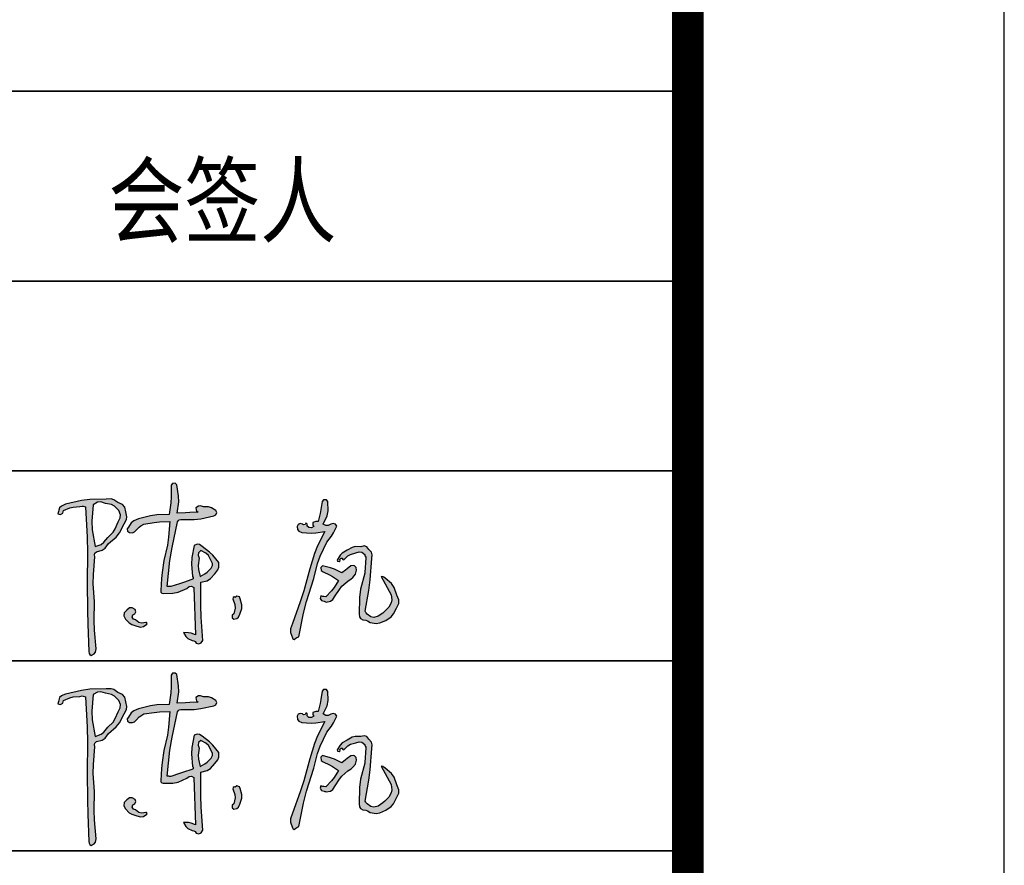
# Model space of a CAD drawing. Extents: x 1109697 to 1467097, y -139975 to 53891.
# Tile 238 of 256: x 1358886 to 1361997, y -127119 to -124447. Entities that reach past the tile are written whole.
import ezdxf

# ---------------------------------------------------------------- set-up
doc = ezdxf.new("R2010")
doc.units = 0
doc.header["$LTSCALE"] = 1000
doc.header["$MEASUREMENT"] = 0
for name, color, linetype in [('A-ANNO-TEXT', 7, 'Continuous'), ('PUB_TEXT', 7, 'Continuous'), ('PUB_TITLE', 4, 'Continuous')]:
    doc.layers.add(name, color=color, linetype=linetype)
doc.layers.add('图框', color=4, linetype='Continuous', lineweight=35)
doc.styles.add('-黑体', font='simhei.ttf', dxfattribs={"width": 0.8})

# ---------------------------------------------------------------- blocks, each defined once
blk = doc.blocks.new('陈岚')
h = blk.add_hatch(color=256)
h.paths.add_polyline_path([(-3.976, 1.115), (-3.926, 1.233), (-3.919, 1.31), (-3.948, 1.435), (-3.991, 1.559), (-4.054, 1.625), (-4.177, 1.671), (-4.289, 1.741), (-4.366, 1.759), (-4.497, 1.747), (-4.936, 1.709), (-5.158, 1.666), (-5.58, 1.539), (-5.645, 1.504), (-5.677, 1.483), (-5.733, 1.435), (-5.745, 1.368), (-5.75, 1.335), (-5.761, 1.268), (-5.692, 1.257), (-5.632, 1.297), (-5.615, 1.365), (-5.457, 1.448), (-5.368, 1.477), (-5.191, 1.504), (-5.132, 1.517), (-5.098, 1.517), (-5.039, 1.504), (-4.944, 0.696), (-4.909, 0.289), (-4.865, -0.524), (-4.806, -1.258), (-4.774, -1.625), (-4.705, -2.358), (-4.696, -2.405), (-4.677, -2.431), (-4.636, -2.455), (-4.56, -2.411), (-4.525, -2.361), (-4.511, -2.274), (-4.592, -1.773), (-4.617, -1.518), (-4.636, -1.01), (-4.7, -0.536), (-4.714, -0.294), (-4.705, 0.185), (-4.718, 0.24), (-4.708, 0.281), (-4.67, 0.324), (-4.522, 0.374), (-4.447, 0.431), (-4.358, 0.56), (-4.165, 0.748), (-4.083, 0.868)])
h.paths.add_polyline_path([(-4.848, 1.127), (-4.837, 1.574), (-4.728, 1.649), (-4.639, 1.664), (-4.511, 1.629), (-4.35, 1.61), (-4.263, 1.571), (-4.143, 1.463), (-4.09, 1.352), (-4.09, 1.267), (-4.143, 1.157), (-4.205, 0.968), (-4.259, 0.874), (-4.393, 0.726), (-4.486, 0.589), (-4.56, 0.528), (-4.712, 0.462), (-4.822, 0.896)], flags=16)
h.paths.add_polyline_path([(-2.535, 1.294), (-2.511, 1.314), (-2.469, 1.324), (-2.114, 1.348), (-1.935, 1.379), (-1.593, 1.477), (-1.541, 1.508), (-1.524, 1.569), (-1.552, 1.622), (-1.671, 1.689), (-1.749, 1.707), (-1.885, 1.699), (-1.966, 1.724), (-2.025, 1.714), (-2.093, 1.664), (-2.081, 1.611), (-2.065, 1.583), (-2.024, 1.546), (-2.246, 1.523), (-2.357, 1.512), (-2.58, 1.49), (-2.557, 1.793), (-2.569, 1.951), (-2.635, 2.248), (-2.684, 2.285), (-2.751, 2.276), (-2.788, 2.227), (-2.769, 1.911), (-2.769, 1.751), (-2.788, 1.435), (-3.119, 1.408), (-3.286, 1.373), (-3.601, 1.268), (-3.728, 1.211), (-3.79, 1.154), (-3.858, 1.032), (-3.885, 0.982), (-3.871, 0.924), (-3.823, 0.893), (-3.741, 0.891), (-3.689, 0.914), (-3.635, 0.976), (-3.571, 1.054), (-3.532, 1.088), (-3.448, 1.143), (-3.175, 1.2), (-3.037, 1.223), (-2.76, 1.254), (-2.766, 0.83), (-2.786, 0.617), (-2.858, 0.199), (-2.884, -0.123), (-2.889, -0.285), (-2.885, -0.607), (-2.879, -0.646), (-2.855, -0.67), (-2.816, -0.677), (-2.557, -0.658), (-2.422, -0.62), (-2.191, -0.503), (-2.139, -0.451), (-2.078, -0.439), (-2.01, -0.468), (-1.956, -0.974), (-1.931, -1.226), (-1.885, -1.732), (-2.008, -1.695), (-2.076, -1.686), (-2.205, -1.691), (-2.138, -1.794), (-2.082, -1.84), (-1.968, -1.885), (-1.916, -1.891), (-1.885, -1.91), (-1.857, -1.955), (-1.777, -1.964), (-1.717, -1.934), (-1.677, -1.864), (-1.764, -1.248), (-1.795, -0.937), (-1.83, -0.315), (-1.664, -0.264), (-1.58, -0.204), (-1.475, -0.065), (-1.402, 0.039), (-1.38, 0.113), (-1.385, 0.24), (-1.554, 0.423), (-1.651, 0.505), (-1.857, 0.643), (-1.932, 0.686), (-1.993, 0.69), (-2.073, 0.657), (-2.11, 0.326), (-2.108, 0.154), (-2.066, -0.177), (-2.041, -0.199), (-2.044, -0.242), (-2.073, -0.26), (-2.292, -0.349), (-2.402, -0.393), (-2.621, -0.482), (-2.66, -0.482), (-2.68, -0.482), (-2.719, -0.482), (-2.692, 0.215), (-2.659, 0.565), (-2.552, 1.254)])
h.paths.add_polyline_path([(-1.941, 0.469), (-1.885, 0.532), (-1.743, 0.469), (-1.674, 0.408), (-1.593, 0.275), (-1.552, 0.205), (-1.548, 0.148), (-1.579, 0.073), (-1.677, -0.035), (-1.735, -0.084), (-1.857, -0.163), (-1.919, 0.023), (-1.932, 0.129), (-1.913, 0.324), (-1.95, 0.399)], flags=16)
h.paths.add_polyline_path([(-3.594, -1.302), (-3.537, -1.275), (-3.514, -1.213), (-3.538, -1.156), (-3.618, -1.115), (-3.694, -1.124), (-3.761, -1.184), (-3.823, -1.259), (-3.83, -1.342), (-3.781, -1.427), (-3.674, -1.52), (-3.606, -1.557), (-3.469, -1.594), (-3.363, -1.615), (-3.29, -1.598), (-3.205, -1.531), (-3.196, -1.51), (-3.21, -1.486), (-3.233, -1.482), (-3.342, -1.511), (-3.418, -1.498), (-3.51, -1.434), (-3.571, -1.418), (-3.606, -1.363)], flags=17)
h.paths.add_polyline_path([(-0.696, -0.847), (-0.753, -0.691), (-0.773, -0.641), (-0.846, -0.625), (-0.885, -0.663), (-0.913, -0.652), (-0.946, -0.674), (-0.947, -0.704), (-0.883, -0.854), (-0.872, -0.947), (-0.899, -1.107), (-0.941, -1.144), (-0.937, -1.214), (-0.892, -1.246), (-0.81, -1.223), (-0.766, -1.185), (-0.732, -1.107), (-0.691, -0.946)])
h.paths.add_polyline_path([(1.706, 1.407), (1.664, 1.458), (1.608, 1.473), (1.546, 1.449), (1.473, 1.41), (1.414, 1.408), (1.338, 1.442), (1.432, 1.67), (1.451, 1.808), (1.421, 2.053), (1.383, 2.097), (1.309, 2.094), (1.275, 2.046), (1.254, 1.828), (1.239, 1.72), (1.199, 1.504), (1.141, 1.498), (1.112, 1.489), (1.06, 1.463), (1.06, 1.422), (1.067, 1.4), (1.088, 1.365), (1.028, 1.325), (0.964, 1.328), (0.907, 1.372), (0.92, 1.398), (0.901, 1.433), (0.872, 1.435), (0.859, 1.4), (0.813, 1.386), (0.782, 1.407), (0.721, 1.417), (0.672, 1.393), (0.643, 1.338), (0.663, 1.255), (0.704, 1.209), (0.782, 1.178), (1.028, 1.18), (1.153, 1.194), (1.393, 1.247), (1.226, 0.851), (1.158, 0.644), (1.053, 0.226), (0.931, -0.374), (0.858, -0.672), (0.685, -1.26), (0.643, -1.41), (0.648, -1.504), (0.706, -1.649), (0.722, -1.669), (0.732, -1.678), (0.754, -1.691), (0.799, -1.65), (0.825, -1.633), (0.879, -1.607), (0.96, -0.968), (1.021, -0.649), (1.178, -0.024), (1.253, 0.381), (1.313, 0.582), (1.47, 0.963), (1.58, 1.131), (1.628, 1.222)])
h.paths.add_polyline_path([(2.216, 0.069), (2.283, 0.157), (2.298, 0.228), (2.301, 0.265), (2.296, 0.337), (2.247, 0.376), (2.205, 0.386), (2.144, 0.372), (2.055, 0.292), (2.01, 0.251), (1.921, 0.171), (1.717, 0.254), (1.61, 0.286), (1.393, 0.33), (1.348, 0.281), (1.362, 0.196), (1.421, 0.164), (1.595, 0.099), (1.679, 0.058), (1.838, -0.038), (1.738, -0.234), (1.675, -0.328), (1.532, -0.496), (1.477, -0.494), (1.449, -0.491), (1.393, -0.482), (1.384, -0.547), (1.426, -0.604), (1.491, -0.614), (1.516, -0.623), (1.528, -0.627), (1.553, -0.635), (1.664, -0.607), (1.725, -0.557), (1.775, -0.454), (1.88, -0.274), (1.944, -0.188), (2.088, -0.038), (2.176, 0.029)])
h.paths.add_polyline_path([(2.602, 0.844), (2.54, 0.912), (2.466, 0.93), (2.38, 0.9), (2.23, 0.897), (2.147, 0.869), (2.026, 0.782), (1.898, 0.701), (1.84, 0.638), (1.769, 0.504), (1.783, 0.474), (1.828, 0.466), (1.852, 0.49), (1.841, 0.524), (1.872, 0.563), (1.907, 0.56), (1.911, 0.538), (1.935, 0.523), (1.956, 0.532), (2.054, 0.636), (2.12, 0.679), (2.255, 0.726), (2.346, 0.761), (2.416, 0.753), (2.498, 0.699), (2.505, 0.668), (2.513, 0.653), (2.533, 0.629), (2.533, 0.457), (2.533, 0.371), (2.533, 0.199), (2.446, -0.233), (2.429, -0.459), (2.449, -0.899), (2.463, -0.973), (2.494, -1.015), (2.56, -1.052), (2.641, -1.054), (2.685, -1.066), (2.755, -1.107), (2.924, -1.123), (3.021, -1.103), (3.172, -1.024), (3.309, -0.916), (3.368, -0.838), (3.436, -0.677), (3.488, -0.548), (3.485, -0.453), (3.422, -0.329), (3.336, -0.129), (3.261, -0.032), (3.088, 0.101), (3.049, 0.128), (3.024, 0.137), (2.977, 0.143), (3.094, -0.046), (3.153, -0.14), (3.269, -0.329), (3.295, -0.464), (3.285, -0.546), (3.227, -0.67), (3.13, -0.78), (3.076, -0.832), (2.963, -0.927), (2.848, -0.963), (2.765, -0.951), (2.665, -0.885), (2.639, -0.858), (2.627, -0.844), (2.602, -0.816), (2.672, -0.252), (2.69, 0.033), (2.692, 0.601), (2.702, 0.705), (2.677, 0.772)])
for p, q in [((-2.751, 2.276), (-2.788, 2.227)), ((-2.788, 2.227), (-2.769, 1.911)), ((-2.684, 2.285), (-2.751, 2.276)), ((-2.635, 2.248), (-2.684, 2.285)), ((-2.569, 1.951), (-2.635, 2.248)), ((-2.769, 1.911), (-2.769, 1.751)), ((-2.557, 1.793), (-2.569, 1.951)), ((1.275, 2.046), (1.254, 1.828)), ((1.309, 2.094), (1.275, 2.046)), ((1.383, 2.097), (1.309, 2.094)), ((1.421, 2.053), (1.383, 2.097)), ((1.451, 1.808), (1.421, 2.053)), ((-5.158, 1.666), (-5.58, 1.539)), ((-4.936, 1.709), (-5.158, 1.666)), ((-4.497, 1.747), (-4.936, 1.709)), ((-4.728, 1.649), (-4.837, 1.574)), ((-4.639, 1.664), (-4.728, 1.649)), ((-4.511, 1.629), (-4.639, 1.664)), ((-4.35, 1.61), (-4.511, 1.629)), ((-4.366, 1.759), (-4.497, 1.747)), ((-4.289, 1.741), (-4.366, 1.759)), ((-4.263, 1.571), (-4.35, 1.61)), ((-4.177, 1.671), (-4.289, 1.741)), ((-4.054, 1.625), (-4.177, 1.671)), ((-3.991, 1.559), (-4.054, 1.625)), ((-2.769, 1.751), (-2.788, 1.435)), ((-2.58, 1.49), (-2.557, 1.793)), ((-2.025, 1.714), (-2.093, 1.664)), ((-2.093, 1.664), (-2.081, 1.611)), ((-2.081, 1.611), (-2.065, 1.583)), ((-2.065, 1.583), (-2.024, 1.546)), ((-1.966, 1.724), (-2.025, 1.714)), ((-1.885, 1.699), (-1.966, 1.724)), ((-1.749, 1.707), (-1.885, 1.699)), ((-1.671, 1.689), (-1.749, 1.707)), ((-1.552, 1.622), (-1.671, 1.689)), ((-1.524, 1.569), (-1.552, 1.622)), ((1.239, 1.72), (1.199, 1.504)), ((1.254, 1.828), (1.239, 1.72)), ((1.338, 1.442), (1.432, 1.67)), ((1.432, 1.67), (1.451, 1.808)), ((-5.75, 1.335), (-5.761, 1.268)), ((-5.745, 1.368), (-5.75, 1.335)), ((-5.733, 1.435), (-5.745, 1.368)), ((-5.677, 1.483), (-5.733, 1.435)), ((-5.645, 1.504), (-5.677, 1.483)), ((-5.58, 1.539), (-5.645, 1.504)), ((-5.632, 1.297), (-5.615, 1.365)), ((-5.615, 1.365), (-5.457, 1.448)), ((-5.457, 1.448), (-5.368, 1.477)), ((-5.368, 1.477), (-5.191, 1.504)), ((-5.191, 1.504), (-5.132, 1.517)), ((-5.132, 1.517), (-5.098, 1.517)), ((-5.098, 1.517), (-5.039, 1.504)), ((-5.039, 1.504), (-4.944, 0.696)), ((-4.837, 1.574), (-4.848, 1.127)), ((-4.143, 1.463), (-4.263, 1.571)), ((-4.09, 1.352), (-4.143, 1.463)), ((-4.09, 1.267), (-4.09, 1.352)), ((-3.948, 1.435), (-3.991, 1.559)), ((-3.919, 1.31), (-3.948, 1.435)), ((-3.286, 1.373), (-3.601, 1.268)), ((-3.119, 1.408), (-3.286, 1.373)), ((-2.788, 1.435), (-3.119, 1.408)), ((-2.357, 1.512), (-2.58, 1.49)), ((-2.511, 1.314), (-2.469, 1.324)), ((-2.469, 1.324), (-2.114, 1.348)), ((-2.246, 1.523), (-2.357, 1.512)), ((-2.024, 1.546), (-2.246, 1.523)), ((-2.114, 1.348), (-1.935, 1.379)), ((-1.935, 1.379), (-1.593, 1.477)), ((-1.593, 1.477), (-1.541, 1.508)), ((-1.541, 1.508), (-1.524, 1.569)), ((0.672, 1.393), (0.643, 1.338)), ((0.643, 1.338), (0.663, 1.255)), ((0.721, 1.417), (0.672, 1.393)), ((0.782, 1.407), (0.721, 1.417)), ((0.813, 1.386), (0.782, 1.407)), ((0.859, 1.4), (0.813, 1.386)), ((0.872, 1.435), (0.859, 1.4)), ((0.901, 1.433), (0.872, 1.435)), ((0.92, 1.398), (0.901, 1.433)), ((0.907, 1.372), (0.92, 1.398)), ((0.964, 1.328), (0.907, 1.372)), ((1.028, 1.325), (0.964, 1.328)), ((1.088, 1.365), (1.028, 1.325)), ((1.112, 1.489), (1.06, 1.463)), ((1.06, 1.463), (1.06, 1.422)), ((1.06, 1.422), (1.067, 1.4)), ((1.067, 1.4), (1.088, 1.365)), ((1.141, 1.498), (1.112, 1.489)), ((1.199, 1.504), (1.141, 1.498)), ((1.414, 1.408), (1.338, 1.442)), ((1.473, 1.41), (1.414, 1.408)), ((1.546, 1.449), (1.473, 1.41)), ((1.608, 1.473), (1.546, 1.449)), ((1.664, 1.458), (1.608, 1.473)), ((1.628, 1.222), (1.706, 1.407)), ((1.706, 1.407), (1.664, 1.458)), ((-5.761, 1.268), (-5.692, 1.257)), ((-5.692, 1.257), (-5.632, 1.297)), ((-4.848, 1.127), (-4.822, 0.896)), ((-4.205, 0.968), (-4.143, 1.157)), ((-4.143, 1.157), (-4.09, 1.267)), ((-4.083, 0.868), (-3.976, 1.115)), ((-3.976, 1.115), (-3.926, 1.233)), ((-3.926, 1.233), (-3.919, 1.31)), ((-3.79, 1.154), (-3.858, 1.032)), ((-3.728, 1.211), (-3.79, 1.154)), ((-3.601, 1.268), (-3.728, 1.211)), ((-3.571, 1.054), (-3.532, 1.088)), ((-3.532, 1.088), (-3.448, 1.143)), ((-3.448, 1.143), (-3.175, 1.2)), ((-3.175, 1.2), (-3.037, 1.223)), ((-3.037, 1.223), (-2.76, 1.254)), ((-2.76, 1.254), (-2.766, 0.83)), ((-2.659, 0.565), (-2.552, 1.254)), ((-2.552, 1.254), (-2.535, 1.294)), ((-2.535, 1.294), (-2.511, 1.314)), ((0.663, 1.255), (0.704, 1.209)), ((0.704, 1.209), (0.782, 1.178)), ((0.782, 1.178), (1.028, 1.18)), ((1.028, 1.18), (1.153, 1.194)), ((1.153, 1.194), (1.393, 1.247)), ((1.393, 1.247), (1.226, 0.851)), ((1.47, 0.963), (1.58, 1.131)), ((1.58, 1.131), (1.628, 1.222)), ((-4.822, 0.896), (-4.712, 0.462)), ((-4.393, 0.726), (-4.259, 0.874)), ((-4.259, 0.874), (-4.205, 0.968)), ((-4.165, 0.748), (-4.083, 0.868)), ((-3.858, 1.032), (-3.885, 0.982)), ((-3.885, 0.982), (-3.871, 0.924)), ((-3.871, 0.924), (-3.823, 0.893)), ((-3.823, 0.893), (-3.741, 0.891)), ((-3.741, 0.891), (-3.689, 0.914)), ((-3.689, 0.914), (-3.635, 0.976)), ((-3.635, 0.976), (-3.571, 1.054)), ((-2.766, 0.83), (-2.786, 0.617)), ((1.226, 0.851), (1.158, 0.644)), ((1.313, 0.582), (1.47, 0.963)), ((2.147, 0.869), (2.026, 0.782)), ((2.23, 0.897), (2.147, 0.869)), ((2.38, 0.9), (2.23, 0.897)), ((2.466, 0.93), (2.38, 0.9)), ((2.54, 0.912), (2.466, 0.93)), ((2.602, 0.844), (2.54, 0.912)), ((2.677, 0.772), (2.602, 0.844)), ((-4.944, 0.696), (-4.909, 0.289)), ((-4.712, 0.462), (-4.56, 0.528)), ((-4.56, 0.528), (-4.486, 0.589)), ((-4.486, 0.589), (-4.393, 0.726)), ((-4.447, 0.431), (-4.358, 0.56)), ((-4.358, 0.56), (-4.165, 0.748)), ((-2.786, 0.617), (-2.858, 0.199)), ((-2.692, 0.215), (-2.659, 0.565)), ((-2.073, 0.657), (-2.11, 0.326)), ((-1.993, 0.69), (-2.073, 0.657)), ((-1.932, 0.686), (-1.993, 0.69)), ((-1.885, 0.532), (-1.941, 0.469)), ((-1.857, 0.643), (-1.932, 0.686)), ((-1.743, 0.469), (-1.885, 0.532)), ((-1.651, 0.505), (-1.857, 0.643)), ((1.158, 0.644), (1.053, 0.226)), ((1.253, 0.381), (1.313, 0.582)), ((1.84, 0.638), (1.769, 0.504)), ((1.898, 0.701), (1.84, 0.638)), ((1.841, 0.524), (1.872, 0.563)), ((1.872, 0.563), (1.907, 0.56)), ((2.026, 0.782), (1.898, 0.701)), ((1.907, 0.56), (1.911, 0.538)), ((1.911, 0.538), (1.935, 0.523)), ((1.935, 0.523), (1.956, 0.532)), ((1.956, 0.532), (2.054, 0.636)), ((2.054, 0.636), (2.12, 0.679)), ((2.12, 0.679), (2.255, 0.726)), ((2.255, 0.726), (2.346, 0.761)), ((2.346, 0.761), (2.416, 0.753)), ((2.416, 0.753), (2.498, 0.699)), ((2.498, 0.699), (2.505, 0.668)), ((2.505, 0.668), (2.513, 0.653)), ((2.513, 0.653), (2.533, 0.629)), ((2.533, 0.629), (2.533, 0.457)), ((2.702, 0.705), (2.677, 0.772)), ((2.69, 0.033), (2.692, 0.601)), ((2.692, 0.601), (2.702, 0.705)), ((-4.909, 0.289), (-4.865, -0.524)), ((-4.718, 0.24), (-4.708, 0.281)), ((-4.708, 0.281), (-4.67, 0.324)), ((-4.67, 0.324), (-4.522, 0.374)), ((-4.522, 0.374), (-4.447, 0.431)), ((-2.11, 0.326), (-2.108, 0.154)), ((-1.941, 0.469), (-1.95, 0.399)), ((-1.95, 0.399), (-1.913, 0.324)), ((-1.913, 0.324), (-1.932, 0.129)), ((-1.674, 0.408), (-1.743, 0.469)), ((-1.593, 0.275), (-1.674, 0.408)), ((-1.554, 0.423), (-1.651, 0.505)), ((-1.552, 0.205), (-1.593, 0.275)), ((-1.385, 0.24), (-1.554, 0.423)), ((1.178, -0.024), (1.253, 0.381)), ((1.393, 0.33), (1.348, 0.281)), ((1.348, 0.281), (1.362, 0.196)), ((1.61, 0.286), (1.393, 0.33)), ((1.717, 0.254), (1.61, 0.286)), ((1.769, 0.504), (1.783, 0.474)), ((1.783, 0.474), (1.828, 0.466)), ((1.828, 0.466), (1.852, 0.49)), ((1.852, 0.49), (1.841, 0.524)), ((2.055, 0.292), (2.01, 0.251)), ((2.144, 0.372), (2.055, 0.292)), ((2.205, 0.386), (2.144, 0.372)), ((2.247, 0.376), (2.205, 0.386)), ((2.296, 0.337), (2.247, 0.376)), ((2.301, 0.265), (2.296, 0.337)), ((2.298, 0.228), (2.301, 0.265)), ((2.533, 0.457), (2.533, 0.371)), ((2.533, 0.371), (2.533, 0.199)), ((-4.705, 0.185), (-4.718, 0.24)), ((-4.714, -0.294), (-4.705, 0.185)), ((-2.858, 0.199), (-2.884, -0.123)), ((-2.719, -0.482), (-2.692, 0.215)), ((-2.108, 0.154), (-2.066, -0.177)), ((-1.932, 0.129), (-1.919, 0.023)), ((-1.919, 0.023), (-1.857, -0.163)), ((-1.677, -0.035), (-1.579, 0.073)), ((-1.579, 0.073), (-1.548, 0.148)), ((-1.548, 0.148), (-1.552, 0.205)), ((-1.475, -0.065), (-1.402, 0.039)), ((-1.402, 0.039), (-1.38, 0.113)), ((-1.38, 0.113), (-1.385, 0.24)), ((1.053, 0.226), (0.931, -0.374)), ((1.362, 0.196), (1.421, 0.164)), ((1.421, 0.164), (1.595, 0.099)), ((1.595, 0.099), (1.679, 0.058)), ((1.679, 0.058), (1.838, -0.038)), ((1.921, 0.171), (1.717, 0.254)), ((2.01, 0.251), (1.921, 0.171)), ((2.088, -0.038), (2.176, 0.029)), ((2.176, 0.029), (2.216, 0.069)), ((2.216, 0.069), (2.283, 0.157)), ((2.283, 0.157), (2.298, 0.228)), ((2.533, 0.199), (2.446, -0.233)), ((2.672, -0.252), (2.69, 0.033)), ((3.024, 0.137), (2.977, 0.143)), ((2.977, 0.143), (3.094, -0.046)), ((3.049, 0.128), (3.024, 0.137)), ((3.088, 0.101), (3.049, 0.128)), ((3.261, -0.032), (3.088, 0.101)), ((-2.884, -0.123), (-2.889, -0.285)), ((-2.073, -0.26), (-2.292, -0.349)), ((-2.044, -0.242), (-2.073, -0.26)), ((-2.066, -0.177), (-2.041, -0.199)), ((-2.041, -0.199), (-2.044, -0.242)), ((-1.857, -0.163), (-1.735, -0.084)), ((-1.735, -0.084), (-1.677, -0.035)), ((-1.664, -0.264), (-1.58, -0.204)), ((-1.58, -0.204), (-1.475, -0.065)), ((1.021, -0.649), (1.178, -0.024)), ((1.738, -0.234), (1.675, -0.328)), ((1.838, -0.038), (1.738, -0.234)), ((1.88, -0.274), (1.944, -0.188)), ((1.944, -0.188), (2.088, -0.038)), ((2.446, -0.233), (2.429, -0.459)), ((2.602, -0.816), (2.672, -0.252)), ((3.094, -0.046), (3.153, -0.14)), ((3.153, -0.14), (3.269, -0.329)), ((3.336, -0.129), (3.261, -0.032)), ((3.422, -0.329), (3.336, -0.129)), ((-4.865, -0.524), (-4.806, -1.258)), ((-4.7, -0.536), (-4.714, -0.294)), ((-2.889, -0.285), (-2.885, -0.607)), ((-2.68, -0.482), (-2.719, -0.482)), ((-2.66, -0.482), (-2.68, -0.482)), ((-2.621, -0.482), (-2.66, -0.482)), ((-2.402, -0.393), (-2.621, -0.482)), ((-2.422, -0.62), (-2.191, -0.503)), ((-2.292, -0.349), (-2.402, -0.393)), ((-2.191, -0.503), (-2.139, -0.451)), ((-2.139, -0.451), (-2.078, -0.439)), ((-2.078, -0.439), (-2.01, -0.468)), ((-2.01, -0.468), (-1.956, -0.974)), ((-1.83, -0.315), (-1.664, -0.264)), ((-1.795, -0.937), (-1.83, -0.315)), ((0.931, -0.374), (0.858, -0.672)), ((1.393, -0.482), (1.384, -0.547)), ((1.449, -0.491), (1.393, -0.482)), ((1.477, -0.494), (1.449, -0.491)), ((1.532, -0.496), (1.477, -0.494)), ((1.675, -0.328), (1.532, -0.496)), ((1.725, -0.557), (1.775, -0.454)), ((1.775, -0.454), (1.88, -0.274)), ((2.429, -0.459), (2.449, -0.899)), ((3.269, -0.329), (3.295, -0.464)), ((3.295, -0.464), (3.285, -0.546)), ((3.485, -0.453), (3.422, -0.329)), ((3.488, -0.548), (3.485, -0.453)), ((-4.636, -1.01), (-4.7, -0.536)), ((-2.885, -0.607), (-2.879, -0.646)), ((-2.879, -0.646), (-2.855, -0.67)), ((-2.855, -0.67), (-2.816, -0.677)), ((-2.816, -0.677), (-2.557, -0.658)), ((-2.557, -0.658), (-2.422, -0.62)), ((-0.946, -0.674), (-0.947, -0.704)), ((-0.947, -0.704), (-0.883, -0.854)), ((-0.913, -0.652), (-0.946, -0.674)), ((-0.885, -0.663), (-0.913, -0.652)), ((-0.846, -0.625), (-0.885, -0.663)), ((-0.773, -0.641), (-0.846, -0.625)), ((-0.753, -0.691), (-0.773, -0.641)), ((-0.696, -0.847), (-0.753, -0.691)), ((0.858, -0.672), (0.685, -1.26)), ((0.96, -0.968), (1.021, -0.649)), ((1.384, -0.547), (1.426, -0.604)), ((1.426, -0.604), (1.491, -0.614)), ((1.491, -0.614), (1.516, -0.623)), ((1.516, -0.623), (1.528, -0.627)), ((1.528, -0.627), (1.553, -0.635)), ((1.553, -0.635), (1.664, -0.607)), ((1.664, -0.607), (1.725, -0.557)), ((3.13, -0.78), (3.076, -0.832)), ((3.227, -0.67), (3.13, -0.78)), ((3.285, -0.546), (3.227, -0.67)), ((3.368, -0.838), (3.436, -0.677)), ((3.436, -0.677), (3.488, -0.548)), ((-4.617, -1.518), (-4.636, -1.01)), ((-1.956, -0.974), (-1.931, -1.226)), ((-1.764, -1.248), (-1.795, -0.937)), ((-0.872, -0.947), (-0.899, -1.107)), ((-0.883, -0.854), (-0.872, -0.947)), ((-0.732, -1.107), (-0.691, -0.946)), ((-0.691, -0.946), (-0.696, -0.847)), ((0.879, -1.607), (0.96, -0.968)), ((2.449, -0.899), (2.463, -0.973)), ((2.463, -0.973), (2.494, -1.015)), ((2.494, -1.015), (2.56, -1.052)), ((2.56, -1.052), (2.641, -1.054)), ((2.627, -0.844), (2.602, -0.816)), ((2.639, -0.858), (2.627, -0.844)), ((2.665, -0.885), (2.639, -0.858)), ((2.641, -1.054), (2.685, -1.066)), ((2.765, -0.951), (2.665, -0.885)), ((2.848, -0.963), (2.765, -0.951)), ((2.963, -0.927), (2.848, -0.963)), ((3.076, -0.832), (2.963, -0.927)), ((3.021, -1.103), (3.172, -1.024)), ((3.172, -1.024), (3.309, -0.916)), ((3.309, -0.916), (3.368, -0.838)), ((-4.806, -1.258), (-4.774, -1.625)), ((-3.823, -1.259), (-3.83, -1.342)), ((-3.761, -1.184), (-3.823, -1.259)), ((-3.694, -1.124), (-3.761, -1.184)), ((-3.618, -1.115), (-3.694, -1.124)), ((-3.538, -1.156), (-3.618, -1.115)), ((-3.606, -1.363), (-3.594, -1.302)), ((-3.594, -1.302), (-3.537, -1.275)), ((-3.514, -1.213), (-3.538, -1.156)), ((-3.537, -1.275), (-3.514, -1.213)), ((-1.931, -1.226), (-1.885, -1.732)), ((-1.677, -1.864), (-1.764, -1.248)), ((-0.899, -1.107), (-0.941, -1.144)), ((-0.941, -1.144), (-0.937, -1.214)), ((-0.937, -1.214), (-0.892, -1.246)), ((-0.892, -1.246), (-0.81, -1.223)), ((-0.81, -1.223), (-0.766, -1.185)), ((-0.766, -1.185), (-0.732, -1.107)), ((0.685, -1.26), (0.643, -1.41)), ((2.685, -1.066), (2.755, -1.107)), ((2.755, -1.107), (2.924, -1.123)), ((2.924, -1.123), (3.021, -1.103)), ((-4.592, -1.773), (-4.617, -1.518)), ((-3.83, -1.342), (-3.781, -1.427)), ((-3.781, -1.427), (-3.674, -1.52)), ((-3.674, -1.52), (-3.606, -1.557)), ((-3.571, -1.418), (-3.606, -1.363)), ((-3.606, -1.557), (-3.469, -1.594)), ((-3.51, -1.434), (-3.571, -1.418)), ((-3.418, -1.498), (-3.51, -1.434)), ((-3.342, -1.511), (-3.418, -1.498)), ((-3.233, -1.482), (-3.342, -1.511)), ((-3.29, -1.598), (-3.205, -1.531)), ((-3.21, -1.486), (-3.233, -1.482)), ((-3.196, -1.51), (-3.21, -1.486)), ((-3.205, -1.531), (-3.196, -1.51)), ((0.643, -1.41), (0.648, -1.504)), ((0.648, -1.504), (0.706, -1.649)), ((-4.774, -1.625), (-4.705, -2.358)), ((-4.511, -2.274), (-4.592, -1.773)), ((-3.469, -1.594), (-3.363, -1.615)), ((-3.363, -1.615), (-3.29, -1.598)), ((-2.076, -1.686), (-2.205, -1.691)), ((-2.205, -1.691), (-2.138, -1.794)), ((-2.138, -1.794), (-2.082, -1.84)), ((-2.082, -1.84), (-1.968, -1.885)), ((-2.008, -1.695), (-2.076, -1.686)), ((-1.885, -1.732), (-2.008, -1.695)), ((0.706, -1.649), (0.722, -1.669)), ((0.722, -1.669), (0.732, -1.678)), ((0.732, -1.678), (0.754, -1.691)), ((0.754, -1.691), (0.799, -1.65)), ((0.799, -1.65), (0.825, -1.633)), ((0.825, -1.633), (0.879, -1.607)), ((-1.968, -1.885), (-1.916, -1.891)), ((-1.916, -1.891), (-1.885, -1.91)), ((-1.885, -1.91), (-1.857, -1.955)), ((-1.857, -1.955), (-1.777, -1.964)), ((-1.777, -1.964), (-1.717, -1.934)), ((-1.717, -1.934), (-1.677, -1.864)), ((-4.705, -2.358), (-4.696, -2.405)), ((-4.56, -2.411), (-4.525, -2.361)), ((-4.525, -2.361), (-4.511, -2.274)), ((-4.696, -2.405), (-4.677, -2.431)), ((-4.677, -2.431), (-4.636, -2.455)), ((-4.636, -2.455), (-4.56, -2.411))]:
    blk.add_line(p, q)
blk = doc.blocks.new('图签01')
at = {"layer": '图框', "color": 4}
for p, q in [((1793883, 97064.5), (1797883, 97064.5)), ((1793883, 96464.5), (1797883, 96464.5)), ((1793883, 95864.5), (1797883, 95864.5)), ((1793883, 95264.5), (1797883, 95264.5)), ((1793883, 94664.5), (1797883, 94664.5))]:
    blk.add_line(p, q, dxfattribs=at)
at = {"layer": 'A-ANNO-TEXT', "xscale": 118.0979999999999, "yscale": 118.0979999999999, "zscale": 118.0979999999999, "rotation": 356.3976698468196}
for p in [(1796562.4, 95536.7, 1526.9), (1796562.4, 94936.7, 1526.9)]:
    blk.add_blockref('陈岚', p, dxfattribs=at)
at = {"layer": '图框', "style": '-黑体', "width": 0.8}
blk.add_text('会签人', height=220, dxfattribs=at).set_placement((1796052, 96608.6))

msp = doc.modelspace()

# ---------------------------------------------------------------- linework, layer by layer
at = {"layer": 'PUB_TITLE'}
msp.add_lwpolyline([(1277897, -139975.4), (1361997, -139975.4), (1361997, -80575.4), (1277897, -80575.4)], close=True, dxfattribs=at)
at = {"layer": 'PUB_TITLE', "const_width": 100}
msp.add_lwpolyline([(1280397, -138975.4), (1360997, -138975.4), (1360997, -81575.4), (1280397, -81575.4)], close=True, dxfattribs=at)

# ---------------------------------------------------------------- block references
at = {"layer": 'PUB_TEXT'}
msp.add_blockref('图签01', (-436886, -221737.8), dxfattribs=at)

doc.saveas('drawing.dxf')
